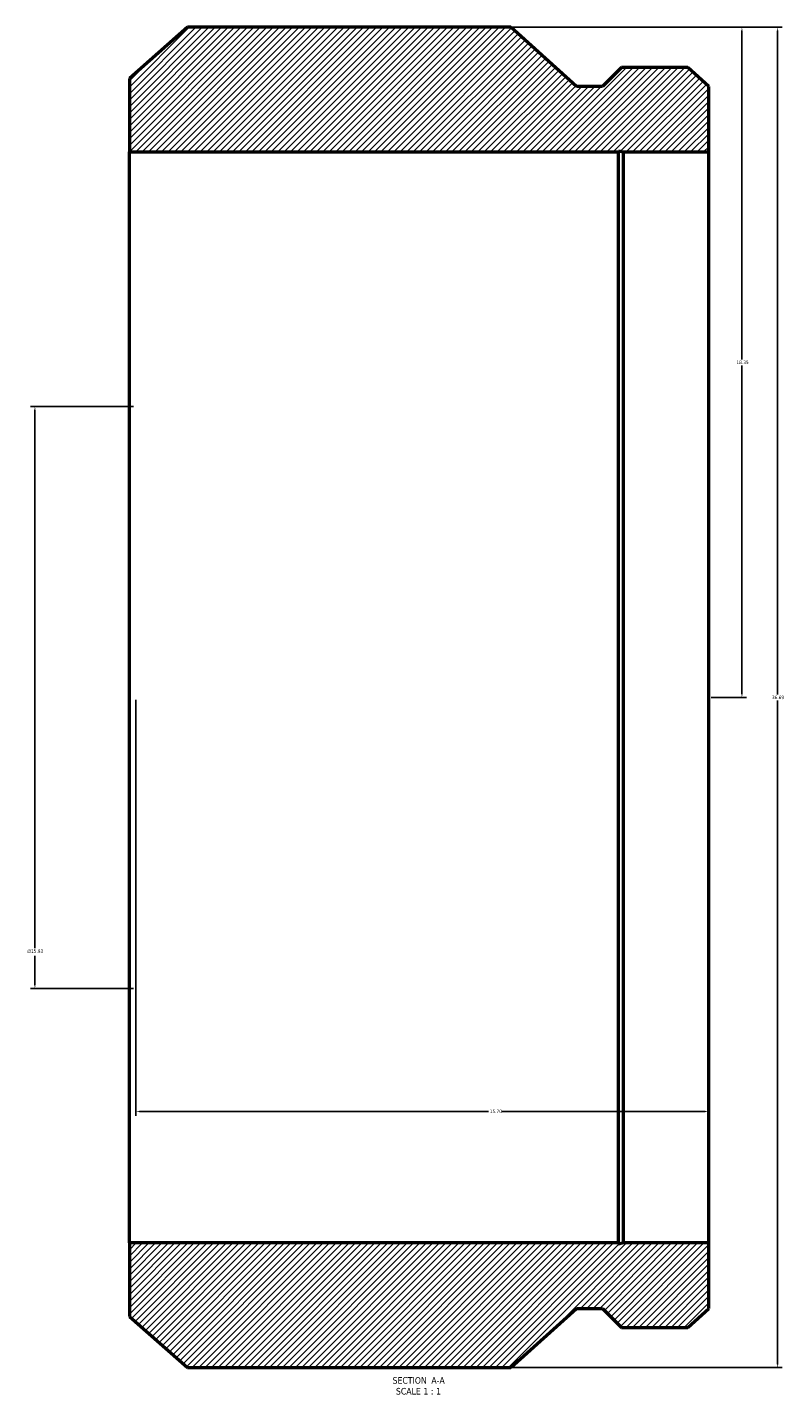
# Model space of a CAD drawing. Header units: inches. Extents: x -43 to 96, y -45 to 102.
# Tile 1 of 3: x 15 to 35, y -45 to -7. Entities that reach past the tile are written whole.
import ezdxf

# ---------------------------------------------------------------- set-up
doc = ezdxf.new("R2010")
doc.units = ezdxf.units.IN
doc.header["$MEASUREMENT"] = 0
for name, color, linetype, lineweight in [('Dimension (ANSI)', 7, 'Continuous', 25), ('Hatch (ANSI)', 7, 'Continuous', 18), ('Symbol (ANSI)', 7, 'Continuous', 25), ('Visible (ANSI)', 7, 'Continuous', 50)]:
    doc.layers.add(name, color=color, linetype=linetype, lineweight=lineweight)
doc.styles.add('Label Text (ANSI)', font='tahoma.ttf')
doc.styles.add('Note Text (ANSI)', font='tahoma.ttf')
doc.dimstyles.new('Default (ANSI)', dxfattribs={"dimtxt": 0.094488, "dimasz": 0.098425, "dimexe": 0.125, "dimexo": 0.0625, "dimgap": 0.031496, "dimtad": 0, "dimtih": 1, "dimtoh": 1, "dimrnd": 1e-08, "dimzin": 4, "dimdsep": 46, "dimtxsty": 'Note Text (ANSI)', "dimcen": 0.09, "dimdle": 0.393701, "dimclrd": 256, "dimclre": 256, "dimclrt": 5, "dimadec": 0, "dimazin": 1, "dimtfac": 1, "dimtofl": 0, "dimtmove": 0, "dimatfit": 3, "dimfxl": 1, "dimtolj": 1, "dimtzin": 4, "dimlwd": -1, "dimlwe": -1, "dimarcsym": 0})

# ---------------------------------------------------------------- blocks, each defined once
blk = doc.blocks.new('*D7')
at = {"layer": 'Defpoints', "color": 0, "transparency": 16777216}
for p in [(27.842, -7.31), (27.842, -44), (35.148, -44)]:
    blk.add_point(p, dxfattribs=at)
at = {"layer": 'Dimension (ANSI)', "transparency": 16777216}
for p, q in [((27.905, -7.31), (35.273, -7.31)), ((35.148, -7.408), (35.148, -25.574)), ((35.148, -43.901), (35.148, -25.735)), ((27.905, -44), (35.273, -44))]:
    blk.add_line(p, q, dxfattribs=at)
for points in [[(35.132, -7.408), (35.165, -7.408), (35.148, -7.31)], [(35.132, -43.901), (35.165, -43.901), (35.148, -44)]]:
    blk.add_solid(points, dxfattribs=at)
at = {"layer": 'Dimension (ANSI)', "color": 5, "transparency": 16777216, "insert": (34.992, -25.605), "char_height": 0.0945, "attachment_point": 1, "style": 'Note Text (ANSI)'}
blk.add_mtext('\\A1;36.69', dxfattribs=at)
blk = doc.blocks.new('*D8')
at = {"layer": 'Defpoints', "color": 0, "transparency": 16777216}
for p in [(17.567, -25.655), (33.262, -25.655), (33.262, -36.985)]:
    blk.add_point(p, dxfattribs=at)
at = {"layer": 'Dimension (ANSI)', "transparency": 16777216}
for p, q in [((17.567, -25.717), (17.567, -37.11)), ((17.665, -36.985), (27.229, -36.985)), ((33.163, -36.985), (27.595, -36.985))]:
    blk.add_line(p, q, dxfattribs=at)
for points in [[(17.665, -36.969), (17.665, -37.001), (17.567, -36.985)], [(33.163, -36.969), (33.163, -37.001), (33.262, -36.985)]]:
    blk.add_solid(points, dxfattribs=at)
at = {"layer": 'Dimension (ANSI)', "color": 5, "transparency": 16777216, "insert": (27.26, -36.936), "char_height": 0.0945, "attachment_point": 1, "style": 'Note Text (ANSI)'}
blk.add_mtext('\\A1;15.70', dxfattribs=at)
blk = doc.blocks.new('*D9')
at = {"layer": 'Defpoints', "color": 0, "transparency": 16777216}
for p in [(17.567, -17.69), (14.8, -33.619), (17.567, -33.619)]:
    blk.add_point(p, dxfattribs=at)
at = {"layer": 'Dimension (ANSI)', "transparency": 16777216}
for p, q in [((17.504, -17.69), (14.675, -17.69)), ((14.8, -17.788), (14.8, -32.521)), ((14.8, -33.521), (14.8, -32.726)), ((17.504, -33.619), (14.675, -33.619))]:
    blk.add_line(p, q, dxfattribs=at)
for points in [[(14.783, -17.788), (14.816, -17.788), (14.8, -17.69)], [(14.783, -33.521), (14.816, -33.521), (14.8, -33.619)]]:
    blk.add_solid(points, dxfattribs=at)
at = {"layer": 'Dimension (ANSI)', "color": 5, "transparency": 16777216, "insert": (14.591, -32.552), "char_height": 0.09449, "attachment_point": 1, "style": 'Note Text (ANSI)'}
blk.add_mtext('\\A1;{\\fAIGDT|b0|i0;\\H0.0945;\\ln}\\fTahoma|b0|i0;\\H0.0945;15.93', dxfattribs=at)
blk = doc.blocks.new('*D10')
at = {"layer": 'Defpoints', "color": 0, "transparency": 16777216}
for p in [(27.842, -7.31), (33.262, -25.655), (34.17, -25.655)]:
    blk.add_point(p, dxfattribs=at)
at = {"layer": 'Dimension (ANSI)', "transparency": 16777216}
for p, q in [((27.905, -7.31), (34.295, -7.31)), ((34.17, -7.408), (34.17, -16.401)), ((34.17, -25.556), (34.17, -16.563)), ((33.324, -25.655), (34.295, -25.655))]:
    blk.add_line(p, q, dxfattribs=at)
for points in [[(34.154, -7.408), (34.187, -7.408), (34.17, -7.31)], [(34.154, -25.556), (34.187, -25.556), (34.17, -25.655)]]:
    blk.add_solid(points, dxfattribs=at)
at = {"layer": 'Dimension (ANSI)', "color": 5, "transparency": 16777216, "insert": (34.019, -16.433), "char_height": 0.0945, "attachment_point": 1, "style": 'Note Text (ANSI)'}
blk.add_mtext('\\A1;18.35', dxfattribs=at)

msp = doc.modelspace()

# ---------------------------------------------------------------- hatches: boundary and pattern name
at = {"layer": 'Hatch (ANSI)'}
h = msp.add_hatch(dxfattribs=at)
h.set_pattern_fill('ANSI31', color=256, style=0)
h.paths.add_polyline_path([(17.388, -8.709), (17.388, -10.722), (30.787, -10.722), (30.787, -10.692), (30.926, -10.722), (33.262, -10.722), (33.262, -8.928), (32.688, -8.41), (30.869, -8.41), (30.351, -8.928), (29.638, -8.928), (27.842, -7.31), (18.982, -7.31)])
h.paths.add_polyline_path([(17.388, -42.6), (18.982, -44), (27.842, -44), (29.638, -42.382), (30.351, -42.382), (30.869, -42.899), (32.688, -42.899), (33.262, -42.382), (33.262, -40.588), (30.926, -40.588), (30.787, -40.617), (30.787, -40.588), (17.388, -40.588)])

# ---------------------------------------------------------------- linework, layer by layer
at = {"layer": 'Visible (ANSI)'}
for p, q in [((18.982, -7.31), (17.388, -8.709)), ((27.842, -7.31), (18.982, -7.31)), ((29.638, -8.928), (27.842, -7.31)), ((30.869, -8.41), (30.351, -8.928)), ((32.688, -8.41), (30.869, -8.41)), ((33.262, -8.928), (32.688, -8.41)), ((17.388, -8.709), (17.388, -10.722)), ((30.351, -8.928), (29.638, -8.928)), ((33.262, -10.722), (33.262, -8.928)), ((17.388, -40.588), (17.388, -10.722)), ((17.388, -10.722), (30.787, -10.722)), ((30.787, -10.722), (30.787, -10.692)), ((30.787, -10.692), (30.926, -10.722)), ((30.787, -40.588), (30.787, -10.722)), ((30.926, -10.722), (33.262, -10.722)), ((30.926, -40.588), (30.926, -10.722)), ((33.262, -40.588), (33.262, -10.722)), ((30.787, -40.588), (17.388, -40.588)), ((17.388, -40.588), (17.388, -42.6)), ((30.926, -40.588), (30.787, -40.617)), ((30.787, -40.617), (30.787, -40.588)), ((33.262, -40.588), (30.926, -40.588)), ((33.262, -42.382), (33.262, -40.588)), ((17.388, -42.6), (18.982, -44)), ((27.842, -44), (29.638, -42.382)), ((29.638, -42.382), (30.351, -42.382)), ((30.351, -42.382), (30.869, -42.899)), ((32.688, -42.899), (33.262, -42.382)), ((30.869, -42.899), (32.688, -42.899)), ((18.982, -44), (27.842, -44))]:
    msp.add_line(p, q, dxfattribs=at)

# ---------------------------------------------------------------- texts
at = {"layer": 'Symbol (ANSI)', "char_height": 0.18, "attachment_point": 7, "style": 'Label Text (ANSI)'}
for s, insert in [('SECTION', (24.599, -44.443)), (' A-A', (25.593, -44.439)), ('SCALE', (24.691, -44.739)), (' 1 : 1', (25.379, -44.736))]:
    msp.add_mtext(s, dxfattribs=dict(at, insert=insert))

# ---------------------------------------------------------------- dimensions: what is measured, and where the dimension line sits
at = {"layer": 'Dimension (ANSI)'}
for base, p1, p2, angle, override, picture, middle in [((35.148, -44), (27.842, -7.31), (27.842, -44), 90, {"dimgap": 0.031496, "dimdec": 2, "dimtol": 0, "dimlim": 0, "dimtp": 0, "dimtm": 0, "dimtdec": 2, "dimatfit": 1}, '*D7', (35.148, -25.655)), ((34.170484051, -25.654634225), (27.842101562, -7.309634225), (33.261851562, -25.654634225), 90, {"dimgap": 0.031496, "dimdec": 2, "dimtol": 0, "dimlim": 0, "dimtp": 0, "dimtm": 0, "dimtdec": 2, "dimatfit": 1}, '*D10', (34.170484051, -16.482134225)), ((33.261851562, -36.985085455), (17.566851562, -25.654634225), (33.261851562, -25.654634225), 180, {"dimgap": 0.031496, "dimtih": 0, "dimtoh": 0, "dimdec": 2, "dimse2": 1, "dimtol": 0, "dimlim": 0, "dimtp": 0, "dimtm": 0, "dimtdec": 2, "dimatfit": 1}, '*D8', (27.411851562, -36.985085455))]:
    dim = msp.add_linear_dim(base=base, p1=p1, p2=p2, angle=angle, dimstyle='Default (ANSI)', override=override, dxfattribs=at)
    dim.commit()
    dim.dimension.update_dxf_attribs({"geometry": picture, "text_midpoint": middle, "dimtype": 160})
dim = msp.add_linear_dim(base=(14.8, -33.619), p1=(17.567, -17.69), p2=(17.567, -33.619), angle=90, text='{\\fAIGDT|b0|i0;\\H0.0945;\\ln}\\fTahoma|b0|i0;\\H0.0945;<>', dimstyle='Default (ANSI)', override={"dimgap": 0.031496, "dimdec": 2, "dimtol": 0, "dimlim": 0, "dimtp": 0, "dimtm": 0, "dimtdec": 2, "dimatfit": 1}, dxfattribs=at)
dim.commit()
dim.dimension.update_dxf_attribs({"geometry": '*D9', "text_midpoint": (14.8, -32.623), "dimtype": 160})

doc.saveas('drawing.dxf')
